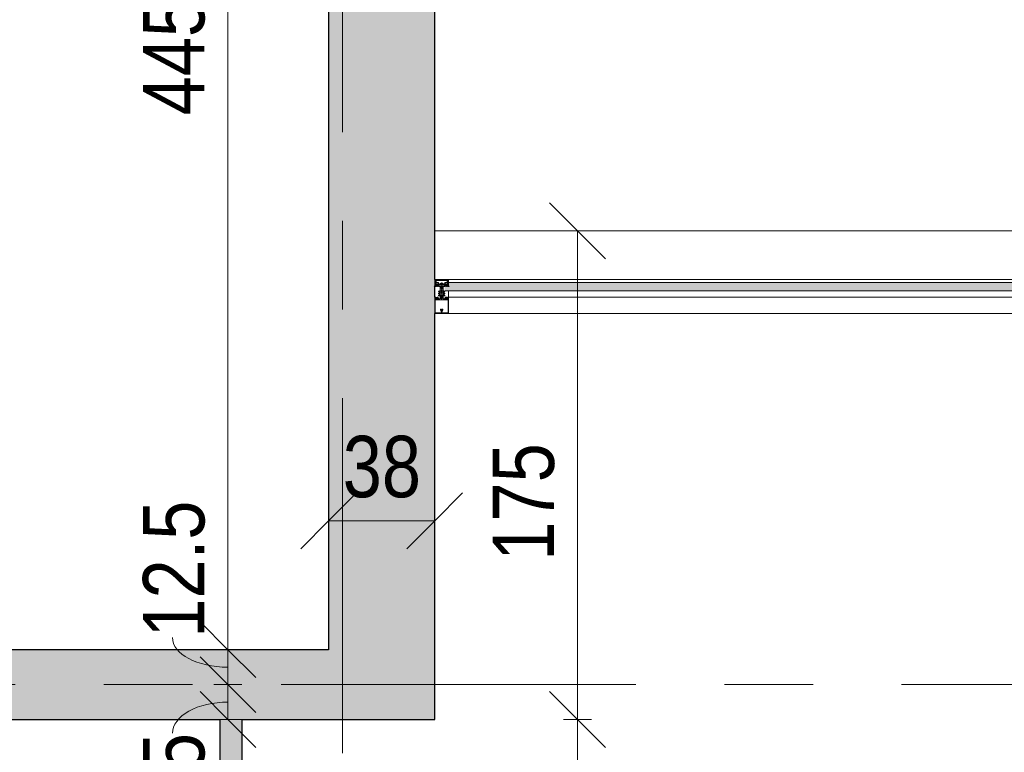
# Model space of a CAD drawing. Header units: centimetres. Extents: x -1737 to 22393, y -8842 to 3760.
# Tile 37 of 44: x 459 to 811, y 3029 to 3291. Entities that reach past the tile are written whole.
import ezdxf

# ---------------------------------------------------------------- set-up
doc = ezdxf.new("R2010")
doc.units = ezdxf.units.CM
doc.linetypes.add('Oś', pattern=[222.25, 127, -31.75, 31.75, -31.75])
for name, color, linetype, lineweight in [('A-ANNO-DIMS', 211, 'Continuous', 13), ('A-ANNO-DIMS-100', 211, 'Continuous', 13), ('A-DETL-GENF', 92, 'Continuous', 9), ('A-FLOR', 192, 'Continuous', 13), ('A-GLAZ-CURT', 52, 'Continuous', 9), ('A-GLAZ-CWMG', 51, 'Continuous', 9), ('A-WALL', 113, 'Continuous', 13), ('S-GRID', 1, 'Continuous', 13)]:
    doc.layers.add(name, color=color, linetype=linetype, lineweight=lineweight)
doc.styles.add('Arial Narrow_1', font='ARIALN.TTF', dxfattribs={"height": 22})
doc.dimstyles.new('Diagonal_1_100__0_1_', dxfattribs={"dimscale": 30.48, "dimtxt": 22.515481, "dimasz": 0.656168, "dimexe": 0.164042, "dimexo": 0.0625, "dimgap": 0.065617, "dimtad": 1, "dimdec": 1, "dimrnd": 0.1, "dimdsep": 46, "dimtxsty": 'Arial Narrow_1', "dimblk1": 'OBLIQUE', "dimblk2": 'OBLIQUE', "dimsah": 1, "dimcen": 0.09, "dimazin": 0, "dimtfac": 1, "dimtdec": 4, "dimtix": 1, "dimtmove": 0, "dimatfit": 3, "dimfxl": 0.164042, "dimfxlon": 1, "dimtvp": 1, "dimtolj": 1, "dimtzin": 0, "dimarcsym": 2})
doc.dimstyles.new('Diagonal_1_100__0_1__1', dxfattribs={"dimscale": 30.48, "dimtxt": 22.515481, "dimasz": 0.656168, "dimexe": 0.164042, "dimexo": 0.0625, "dimgap": 0.065617, "dimtad": 1, "dimdec": 1, "dimrnd": 0.1, "dimdsep": 46, "dimtxsty": 'Arial Narrow_1', "dimblk1": 'OBLIQUE', "dimblk2": 'OBLIQUE', "dimsah": 1, "dimcen": 0.09, "dimazin": 0, "dimtfac": 1, "dimtdec": 4, "dimtix": 1, "dimtmove": 1, "dimatfit": 3, "dimfxl": 0.164042, "dimfxlon": 1, "dimtvp": 1, "dimtolj": 1, "dimtzin": 0, "dimarcsym": 2})
doc.dimstyles.new('Diagonal_1_100__0_1__2', dxfattribs={"dimscale": 30.48, "dimtxt": 22.515481, "dimasz": 0.656168, "dimexe": 0.164042, "dimexo": 0.0625, "dimgap": 0.065617, "dimtad": 1, "dimdec": 1, "dimrnd": 0.1, "dimdsep": 46, "dimtxsty": 'Arial Narrow_1', "dimblk1": 'OBLIQUE', "dimblk2": 'OBLIQUE', "dimsah": 1, "dimcen": 0.09, "dimazin": 0, "dimtfac": 1, "dimtdec": 4, "dimtix": 1, "dimtmove": 2, "dimatfit": 3, "dimfxl": 0.164042, "dimfxlon": 1, "dimtvp": 1, "dimtolj": 1, "dimtzin": 0, "dimarcsym": 2})

# ---------------------------------------------------------------- blocks, each defined once
blk = doc.blocks.new('System Panel - Glazed-2597776-3_piętro I __3_90 m_ - stan istniejący')
at = {"layer": 'A-GLAZ-CURT'}
blk.add_hatch(color=253, dxfattribs=at).paths.add_polyline_path([(276.4, -1.5), (276.4, 0), (275, 0), (275, 1.5), (-275, 1.5), (-275, 0), (-276.4, 0), (-276.4, -1.5), (275, -1.5)], flags=0)
for p, q in [((275, 1.5), (-275, 1.5)), ((-276.4, -1.5), (276.4, -1.5))]:
    blk.add_line(p, q, dxfattribs=at)
blk = doc.blocks.new('Rectangular Mullion - Schueco_FWS-50-SI_Tran_CovCap-20mm_Tran-55mm-2597775-3_piętro I __3_90 m_ - stan istniejący')
at = {"layer": 'A-GLAZ-CWMG'}
for p, q in [((1162.38, 3198.33), (612.38, 3198.33)), ((612.38, 3192.03), (612.38, 3194.33)), ((1162.38, 3192.03), (612.38, 3192.03)), ((612.38, 3186.23), (1162.38, 3186.23))]:
    blk.add_line(p, q, dxfattribs=at)
blk = doc.blocks.new('Rectangular Mullion - SI_CovCap-20mm_Tran-55mm-2281819-3_piętro I __3_90 m_ - stan istniejący')
at = {"layer": 'A-DETL-GENF'}
for p, q in [((-2.5, 9.45), (-2.5, 7.8)), ((-2.5, 9.39), (-2.5, 4.79)), ((2.37, 9.6), (-2.35, 9.6)), ((-2.29, 9.39), (-2.29, 4.79)), ((-0.12, 8.61), (-0.12, 8.55)), ((-0.12, 8.25), (-0.12, 8.13)), ((-0.1, 8.88), (-0.1, 9.34)), ((0.1, 9.34), (0.1, 8.88)), ((0.12, 8.55), (0.12, 8.61)), ((0.12, 8.13), (0.12, 8.25)), ((2.29, 9.39), (2.29, 4.79)), ((2.5, 7.8), (2.5, 9.45)), ((2.5, 9.39), (2.5, 4.79)), ((-2.35, 3.92), (-2.48, 3.92)), ((-2.37, 3.8), (-2.47, 3.8)), ((-2.09, 4.03), (-2.31, 3.93)), ((-2.26, 4.33), (-2.14, 4.43)), ((-2.22, 4.26), (-2.26, 4.28)), ((-1.9, 3.92), (-2.05, 3.86)), ((-2.04, 4.28), (-1.72, 4.28)), ((-2.02, 4.42), (-2.01, 4.41)), ((-1.98, 4.39), (-1.78, 4.39)), ((-1.72, 4.08), (-1.94, 4.08)), ((-1.8, 3.81), (-1.84, 3.9)), ((-1.74, 4.41), (-1.74, 4.42)), ((-1.7, 3.9), (-1.74, 3.81)), ((-1.67, 4.24), (-1.67, 4.13)), ((-1.62, 4.43), (-1.5, 4.33)), ((-1.58, 3.81), (-1.62, 3.9)), ((-1.5, 4.28), (-1.54, 4.26)), ((-1.48, 3.9), (-1.52, 3.82)), ((-1.35, 3.81), (-1.4, 3.9)), ((-0.5, 4.28), (-0.5, 3.15)), ((-0.21, 3.93), (-0.19, 3.94)), ((-0.19, 3.89), (-0.21, 3.91)), ((-0.18, 3.96), (-0.18, 4.1)), ((-0.08, 4.27), (-0.05, 4.28)), ((0, -1.48), (0, 4.68)), ((0.07, 4.27), (0.05, 4.28)), ((0.17, 3.96), (0.17, 4.1)), ((0.21, 3.93), (0.18, 3.94)), ((0.18, 3.89), (0.21, 3.91)), ((0.5, 3.15), (0.5, 4.28)), ((1.35, 3.81), (1.4, 3.9)), ((1.48, 3.9), (1.52, 3.82)), ((1.62, 4.43), (1.5, 4.33)), ((1.5, 4.28), (1.54, 4.26)), ((1.58, 3.81), (1.62, 3.9)), ((1.67, 4.24), (1.67, 4.13)), ((1.7, 3.9), (1.74, 3.81)), ((2.04, 4.28), (1.72, 4.28)), ((1.72, 4.08), (1.94, 4.08)), ((1.74, 4.41), (1.74, 4.42)), ((1.98, 4.39), (1.78, 4.39)), ((1.8, 3.81), (1.84, 3.9)), ((1.9, 3.92), (2.05, 3.86)), ((2.02, 4.42), (2.01, 4.41)), ((2.09, 4.03), (2.31, 3.93)), ((2.26, 4.33), (2.14, 4.43)), ((2.22, 4.26), (2.26, 4.28)), ((2.35, 3.92), (2.48, 3.92)), ((2.37, 3.8), (2.47, 3.8)), ((-0.78, 2.94), (-1.04, 3.09)), ((-0.78, 2.21), (-1.04, 2.36)), ((-0.76, 1.47), (-1.04, 1.63)), ((-0.91, 3.3), (-0.53, 3.08)), ((-0.91, 2.57), (-0.83, 2.52)), ((-0.91, 1.85), (-0.83, 1.8)), ((-0.75, 2.57), (-0.75, 2.89)), ((-0.75, 1.84), (-0.75, 2.16)), ((-0.55, 1.47), (-0.74, 1.47)), ((-0.5, 3.04), (-0.5, 1.52)), ((-0.45, 3.1), (-0.35, 3.1)), ((-0.3, 0.5), (-0.3, 0.28)), ((0.3, 0.5), (0.3, 0.28)), ((0.37, 3.1), (0.45, 3.1)), ((0.5, 3.04), (0.5, 1.52)), ((0.91, 3.3), (0.52, 3.08)), ((0.55, 1.47), (0.74, 1.47)), ((0.75, 2.57), (0.75, 2.89)), ((0.75, 1.84), (0.75, 2.16)), ((0.76, 1.47), (1.04, 1.63)), ((0.77, 2.94), (1.04, 3.09)), ((0.77, 2.21), (1.04, 2.36)), ((0.91, 2.57), (0.82, 2.52)), ((0.91, 1.85), (0.82, 1.8)), ((-2.6, 0), (-2.69, 0)), ((2.35, -2.5), (-2.35, -2.5)), ((-2.34, -1.03), (-2.15, -1.46)), ((-2.32, -1.59), (-2.04, -1.59)), ((-2.18, -0.02), (-2.26, -0.17)), ((2.13, -2.19), (-2.14, -2.19)), ((-2.06, -1.25), (-2.13, -1.09)), ((-2.13, -2.34), (2.12, -2.34)), ((-2.07, -0.1), (-2.12, -0.02)), ((-2.1, -1.49), (-1.14, -1.49)), ((-1.88, -0.42), (-2.01, -0.42)), ((-2.01, -0.48), (-1.95, -0.48)), ((-1.96, -0.02), (-2, -0.1)), ((-1.98, -0.31), (-1.95, -0.36)), ((-1.98, -0.75), (-1.9, -0.85)), ((-1.34, -1.31), (-1.96, -1.31)), ((-1.85, -0.1), (-1.9, -0.02)), ((-1.84, -0.69), (-1.84, -0.57)), ((-1.83, -0.38), (-1.83, -0.36)), ((-1.74, -0.02), (-1.79, -0.1)), ((-1.79, -0.34), (-1.77, -0.35)), ((-1.79, -0.52), (-1.76, -0.52)), ((-1.67, -0.74), (-1.79, -0.74)), ((-1.74, -0.54), (-1.64, -0.7)), ((-1.72, -0.33), (-1.72, -0.32)), ((-1.72, -0.8), (-1.48, -0.8)), ((-1.63, -0.1), (-1.68, -0.02)), ((-1.67, -0.31), (-1.65, -0.32)), ((-1.6, -0.32), (-1.6, -0.3)), ((-1.52, -0.02), (-1.57, -0.1)), ((-1.56, -0.7), (-1.46, -0.54)), ((-1.55, -0.31), (-1.54, -0.32)), ((-1.41, -0.74), (-1.53, -0.74)), ((-1.49, -0.33), (-1.48, -0.32)), ((-1.41, -0.1), (-1.46, -0.02)), ((-1.44, -0.52), (-1.41, -0.52)), ((-1.43, -0.34), (-1.42, -0.36)), ((-1.38, -0.37), (-1.37, -0.37)), ((-1.36, -0.57), (-1.36, -0.69)), ((-1.3, -0.02), (-1.35, -0.1)), ((-1.3, -0.85), (-1.22, -0.75)), ((-1.25, -0.48), (-1.18, -0.48)), ((-1.2, -0.1), (-1.24, -0.02)), ((-1.07, -0.02), (-1.12, -0.1)), ((-1.09, -1.45), (-0.98, -0.84)), ((-0.95, -0.82), (-0.03, -0.82)), ((0.41, -1.04), (-0.41, -1.04)), ((-0.22, -1.18), (0.23, -1.18)), ((0.02, -0.82), (0.95, -0.82)), ((0.98, -0.84), (1.09, -1.45)), ((1.07, -0.02), (1.12, -0.1)), ((1.14, -1.49), (2.1, -1.49)), ((1.25, -0.48), (1.18, -0.48)), ((1.2, -0.1), (1.24, -0.02)), ((1.3, -0.85), (1.22, -0.75)), ((1.3, -0.02), (1.35, -0.1)), ((1.96, -1.31), (1.34, -1.31)), ((1.36, -0.57), (1.36, -0.69)), ((1.38, -0.37), (1.37, -0.37)), ((1.41, -0.1), (1.46, -0.02)), ((1.44, -0.52), (1.41, -0.52)), ((1.41, -0.74), (1.53, -0.74)), ((1.43, -0.34), (1.42, -0.36)), ((1.56, -0.7), (1.46, -0.54)), ((1.49, -0.33), (1.48, -0.32)), ((1.72, -0.8), (1.48, -0.8)), ((1.52, -0.02), (1.57, -0.1)), ((1.55, -0.31), (1.54, -0.32)), ((1.6, -0.32), (1.6, -0.3)), ((1.63, -0.1), (1.68, -0.02)), ((1.74, -0.54), (1.64, -0.7)), ((1.67, -0.31), (1.65, -0.32)), ((1.67, -0.74), (1.79, -0.74)), ((1.72, -0.33), (1.72, -0.32)), ((1.74, -0.02), (1.79, -0.1)), ((1.79, -0.52), (1.76, -0.52)), ((1.79, -0.34), (1.77, -0.35)), ((1.83, -0.38), (1.83, -0.36)), ((1.84, -0.69), (1.84, -0.57)), ((1.85, -0.1), (1.9, -0.02)), ((1.88, -0.42), (2.01, -0.42)), ((1.98, -0.75), (1.9, -0.85)), ((1.98, -0.31), (1.95, -0.36)), ((2.01, -0.48), (1.95, -0.48)), ((1.96, -0.02), (2, -0.1)), ((2.04, -1.59), (2.32, -1.59)), ((2.13, -1.09), (2.06, -1.25)), ((2.07, -0.1), (2.12, -0.02)), ((2.15, -1.46), (2.34, -1.03)), ((2.18, -0.02), (2.26, -0.17)), ((2.6, 0), (2.69, 0))]:
    blk.add_line(p, q, dxfattribs=at)
at = {"layer": 'A-DETL-GENF', "flags": 128}
for points in [[(-0.15, 9.39), (-2.29, 9.39), (-2.29, 7.8)], [(2.29, 7.8), (2.29, 9.39), (0.15, 9.39)], [(-2.5, 4.9), (-2.5, 4.1), (-2.31, 4.1), (-2.23, 4.18), (-2.23, 4.24), (-2.35, 4.24), (-2.35, 4.47), (-1.91, 4.47)], [(-2.5, 3.94), (-2.5, 4.08), (-2.3, 4.08), (-2.25, 4.07)], [(-2.29, 4.9), (-2.29, 4.7), (2.29, 4.7), (2.29, 4.9)], [(-1.86, 4.47), (-1.41, 4.47), (-1.41, 4.24), (-1.53, 4.24), (-1.53, 4.18), (-1.45, 4.1), (-1.09, 4.1), (-1.09, 4.22), (-1.21, 4.22), (-1.21, 4.43), (-0.65, 4.43)], [(-1.51, 4.07), (-1.46, 4.08), (-1.26, 4.08), (-1.26, 3.89), (-1.3, 3.81)], [(-0.2, 0.11), (-0.2, 0), (-0.5, 0), (-0.5, 3.07), (-0.18, 3.07), (-0.18, 3.88)], [(-0.26, 0.58), (0, 0.8), (0, 1.1), (-0.2, 1.1), (-0.2, 1.3), (-0.1, 1.3), (-0.1, 1.46), (-0.2, 1.46), (-0.2, 1.66), (0, 1.66), (0, 1.83), (-0.2, 1.83), (-0.2, 2.03), (-0.1, 2.03), (-0.1, 2.2), (-0.2, 2.2), (-0.2, 2.4), (0, 2.4), (0, 4.3), (0, 2.4), (0.2, 2.4), (0.2, 2.2), (0.1, 2.2), (0.1, 2.03), (0.2, 2.03), (0.2, 1.83), (0, 1.83), (0, 1.66), (0.2, 1.66), (0.2, 1.46), (0.1, 1.46), (0.1, 1.3), (0.2, 1.3), (0.2, 1.1), (0, 1.1), (0, 0.8), (0.26, 0.58)], [(-0.25, 3.2), (-0.25, 3.29), (-0.2, 3.32), (-0.2, 3.44), (-0.25, 3.47), (-0.2, 3.5), (-0.2, 3.62), (-0.25, 3.65), (-0.2, 3.68), (-0.2, 3.8), (-0.25, 3.83), (-0.2, 3.86), (-0.2, 3.98), (-0.25, 4.01), (-0.2, 4.04), (-0.2, 4.16), (-0.25, 4.19), (-0.2, 4.22), (-0.2, 4.25), (-0.09, 4.45)], [(0.09, 4.45), (0.2, 4.25), (0.2, 4.13), (0.25, 4.1), (0.2, 4.07), (0.2, 3.95), (0.25, 3.92), (0.2, 3.89), (0.2, 3.77), (0.25, 3.74), (0.2, 3.71), (0.2, 3.59), (0.25, 3.56), (0.2, 3.53), (0.2, 3.41), (0.25, 3.38), (0.2, 3.35), (0.2, 3.23), (0.25, 3.2)], [(0.2, 0.11), (0.2, 0), (0.5, 0), (0.5, 3.07), (0.17, 3.07), (0.17, 3.88)], [(0.65, 4.43), (1.21, 4.43), (1.21, 4.22), (1.09, 4.22), (1.09, 4.1), (1.45, 4.1), (1.53, 4.18), (1.53, 4.24), (1.41, 4.24), (1.41, 4.47), (1.85, 4.47)], [(1.51, 4.07), (1.46, 4.08), (1.26, 4.08), (1.26, 3.89), (1.3, 3.81)], [(1.9, 4.47), (2.35, 4.47), (2.35, 4.24), (2.23, 4.24), (2.23, 4.18), (2.31, 4.1), (2.5, 4.1), (2.5, 4.9)], [(2.5, 3.94), (2.5, 4.08), (2.3, 4.08), (2.25, 4.07)], [(-2.5, -2.35), (-2.5, -0.5), (-2.39, -0.5), (-2.27, -0.86)], [(-2.48, -0.21), (-2.48, -0.48), (-2.07, -0.48)], [(-2.34, -1), (-2.34, -1.11), (-2.37, -1.22), (-2.37, -1.54)], [(-1.99, -1.64), (-1.99, -1.99), (-2.12, -1.99), (-2.12, -1.72), (-2.37, -1.72), (-2.37, -2.35), (2.37, -2.35), (2.37, -1.72), (2.12, -1.72), (2.12, -1.99), (1.99, -1.99), (1.99, -1.64)], [(-2.06, -0.93), (-2.14, -0.64), (-1.95, -0.64), (-1.95, -0.58), (-2.03, -0.5), (-2.35, -0.5), (-2.25, -0.87)], [(-2.18, -2.14), (-2.18, -1.78), (-2.32, -1.78), (-2.32, -2.14)], [(-1.92, -0.67), (-1.92, -0.68), (-1.97, -0.71)], [(-1.2, -0.42), (-1.32, -0.42), (-1.32, -0.39), (-1.19, -0.41)], [(-1.23, -0.71), (-1.28, -0.68), (-1.28, -0.67)], [(1.24, -1.23), (1.14, -0.64), (1.25, -0.64), (1.25, -0.58), (1.17, -0.5), (-1.17, -0.5), (-1.25, -0.58), (-1.25, -0.64), (-1.14, -0.64), (-1.24, -1.23)], [(-1.12, -0.48), (-0.98, -0.48), (-0.98, -0.09), (-1.02, -0.02)], [(0.52, -0.97), (0.54, -0.82), (-0.54, -0.82), (-0.52, -0.97)], [(1.12, -0.48), (0.98, -0.48), (0.98, -0.09), (1.02, -0.02)], [(1.2, -0.42), (1.32, -0.42), (1.32, -0.39), (1.19, -0.41)], [(1.23, -0.71), (1.28, -0.68), (1.28, -0.67)], [(1.92, -0.67), (1.92, -0.68), (1.97, -0.71)], [(2.25, -0.87), (2.35, -0.5), (2.03, -0.5), (1.95, -0.58), (1.95, -0.64), (2.14, -0.64), (2.06, -0.93)], [(2.48, -0.21), (2.48, -0.48), (2.07, -0.48)], [(2.33, -2.14), (2.33, -1.78), (2.19, -1.78), (2.19, -2.14)], [(2.27, -0.86), (2.39, -0.5), (2.5, -0.5), (2.5, -2.35)], [(2.37, -1.54), (2.37, -1.22), (2.34, -1.11), (2.34, -1)]]:
    blk.add_lwpolyline(points, dxfattribs=at)
for points in [[(0.97, 0), (-0.97, 0), (-0.97, -0.04), (0.97, -0.04)], [(0.97, -0.04), (-0.97, -0.04), (-0.97, -0.49), (0.97, -0.49)]]:
    blk.add_lwpolyline(points, close=True, dxfattribs=at)
at = {"layer": 'A-DETL-GENF'}
for centre, radius, start, end in [((-2.35, 9.45), 0.15, 90.0003, 179.9997), ((0, 8.4), 0.45, 107.4982, 231.0552), ((-0.22, 8.13), 0.1, 231.0552, 0), ((0, 8.4), 0.21, 143.7768, 216.2232), ((-0.15, 8.55), 0.03, 229.6807, 0), ((-0.15, 8.25), 0.03, 0, 130.3193), ((-0.15, 9.34), 0.05, 0.0077, 89.9923), ((-0.15, 8.88), 0.05, 287.4982, 0), ((0, 8.4), 0.24, 60, 120), ((0.15, 9.34), 0.05, 89.9791, 180.0209), ((0.15, 8.88), 0.05, 180, 252.583), ((0.15, 8.55), 0.03, 180, 310.3193), ((0.15, 8.25), 0.03, 49.6807, 180), ((0.22, 8.13), 0.1, 180, 308.9448), ((0, 8.4), 0.45, 308.9448, 72.583), ((0, 8.4), 0.21, 323.7768, 36.2232), ((2.35, 9.45), 0.15, 0.1055, 83.878), ((-2.48, 3.94), 0.02, 180.0007, 269.9993), ((-2.43, 3.83), 0.059, 88.5974, 194.6036), ((-2.47, 3.82), 0.02, 194.6036, 270), ((-2.43, 4.82), 0.933, 269.587, 293.0035), ((-2.4, 4.8), 0.997, 271.4989, 290.69), ((-2.35, 4.02), 0.1, 270.0001, 294), ((-2.24, 4.3), 0.03, 128.5798, 239.9915), ((-2.24, 4.1), 0.03, 255.4027, 14.3746), ((-2.23, 4.24), 0.02, 346.6587, 60.0171), ((-1.94, 4.17), 0.277, 166.6587, 194.3746), ((-2.08, 4.37), 0.08, 38.8475, 129.685), ((-2.04, 4.23), 0.0496, 92.7559, 159.6878), ((-1.94, 4.23), 0.148, 172.4164, 270.2404), ((-2.07, 3.99), 0.0337, 293.0035, 114), ((-1.98, 4.44), 0.05, 218.8475, 270), ((-1.88, 4.46), 0.0255, 12.35, 167.65), ((-1.89, 3.87), 0.05, 30.069, 110.536), ((-1.77, 3.83), 0.03, 210.0871, 329.9129), ((-1.78, 4.44), 0.05, 270, 321.1528), ((-1.67, 4.37), 0.08, 50.315, 141.1528), ((-1.72, 4.23), 0.0499, 9.2263, 86.9893), ((-1.72, 4.13), 0.0502, 273.3323, 359.7322), ((-1.66, 3.88), 0.0402, 27.7922, 152.3701), ((-1.55, 3.83), 0.0299, 210.122, 335.064), ((-1.53, 4.24), 0.02, 119.9847, 193.341), ((-1.82, 4.17), 0.277, 345.6254, 13.341), ((-1.52, 4.1), 0.03, 165.6254, 284.5942), ((-1.52, 4.3), 0.03, 300.0085, 51.4202), ((-1.44, 3.88), 0.0414, 28.176, 151.824), ((-1.33, 3.83), 0.0301, 210.1258, 329.8742), ((-0.65, 4.28), 0.15, 359.9706, 90.0294), ((-0.21, 3.92), 0.01, 120.0303, 239.9802), ((-0.2, 3.96), 0.02, 300.0303, 360), ((-0.2, 3.88), 0.02, 360, 59.9802), ((0.02, 4.1), 0.2, 120, 180), ((0, 4.4), 0.1, 28.7984, 151.2016), ((0, 4.2), 0.1, 90, 120), ((0, 4.2), 0.1, 60, 90), ((-0.03, 4.1), 0.2, 360, 60), ((0.19, 3.96), 0.02, 180, 239.9697), ((0.19, 3.88), 0.02, 120.0198, 180), ((0.2, 3.92), 0.01, 300.0198, 59.9697), ((0.65, 4.28), 0.15, 89.9706, 180.0294), ((1.33, 3.83), 0.0301, 210.1258, 329.8742), ((1.44, 3.88), 0.0414, 28.176, 151.824), ((1.52, 4.3), 0.03, 128.5798, 239.9915), ((1.52, 4.1), 0.03, 255.4058, 14.3746), ((1.55, 3.83), 0.0299, 204.936, 329.878), ((1.53, 4.24), 0.02, 346.659, 60.0153), ((1.82, 4.17), 0.277, 166.659, 194.3746), ((1.67, 4.37), 0.08, 38.8472, 129.685), ((1.66, 3.88), 0.0402, 27.6299, 152.2078), ((1.72, 4.23), 0.0499, 93.0107, 170.7737), ((1.72, 4.13), 0.0502, 180.2678, 266.6677), ((1.78, 4.44), 0.05, 218.8472, 270), ((1.77, 3.83), 0.03, 210.0871, 329.9129), ((1.89, 3.87), 0.05, 69.464, 149.931), ((1.88, 4.46), 0.0255, 12.35, 167.65), ((1.94, 4.23), 0.148, 269.7596, 7.5836), ((1.98, 4.44), 0.05, 270, 321.1525), ((2.08, 4.37), 0.08, 50.315, 141.1525), ((2.04, 4.23), 0.0496, 20.3122, 87.2441), ((2.07, 3.99), 0.0337, 66, 246.9965), ((2.4, 4.8), 0.997, 249.31, 268.5011), ((2.43, 4.82), 0.933, 246.9965, 270.413), ((2.23, 4.24), 0.02, 119.9829, 193.3413), ((1.94, 4.17), 0.277, 345.6254, 13.3413), ((2.24, 4.1), 0.03, 165.6254, 284.5973), ((2.24, 4.3), 0.03, 300.0085, 51.4202), ((2.35, 4.02), 0.1, 246, 269.9999), ((2.43, 3.83), 0.059, 345.3964, 91.4026), ((2.47, 3.82), 0.02, 270, 345.3964), ((2.48, 3.94), 0.02, 270.0007, 359.9993), ((-0.98, 3.2), 0.125, 60, 240), ((-0.98, 2.47), 0.125, 60, 240), ((-0.98, 1.74), 0.125, 60, 240), ((-0.8, 2.57), 0.05, 240, 360), ((-0.8, 1.84), 0.05, 240, 360), ((-0.8, 2.89), 0.05, 360, 60), ((-0.8, 2.16), 0.05, 360, 60), ((-0.74, 1.52), 0.05, 240, 270), ((-0.55, 1.52), 0.05, 270, 360), ((-0.55, 3.04), 0.05, 360, 60), ((-0.45, 3.15), 0.05, 179.9899, 270.0101), ((-0.35, 3.2), 0.0999, 269.9704, 0.0296), ((-0.2, 0.5), 0.1, 130, 180), ((-0.2, 0.28), 0.1, 180, 240), ((-0.3, 0.11), 0.1, 360, 60), ((0.3, 0.11), 0.1, 120, 180), ((0.37, 3.23), 0.126, 191.5693, 265.5931), ((0.2, 0.28), 0.1, 300, 360), ((0.2, 0.5), 0.1, 0, 50), ((0.45, 3.15), 0.05, 270.9313, 359.9852), ((0.55, 3.04), 0.05, 120, 180), ((0.55, 1.52), 0.05, 180, 270), ((0.74, 1.52), 0.05, 270, 300), ((0.8, 2.89), 0.05, 120, 180), ((0.8, 2.57), 0.05, 180, 300), ((0.8, 2.16), 0.05, 120, 180), ((0.8, 1.84), 0.05, 180, 300), ((0.97, 3.2), 0.125, 300, 120), ((0.97, 2.47), 0.125, 300, 120), ((0.97, 1.74), 0.125, 300, 120), ((-2.69, -0.03), 0.03, 89.9022, 261.6433), ((-2.73, -0.34), 0.286, 27.5921, 81.6433), ((-2.6, -0.2), 0.2, 80.4545, 89.9022), ((-2.61, -0.29), 0.291, 25.3637, 80.4545), ((-2.35, -2.35), 0.15, 179.9938, 270.0062), ((-2.32, -1.54), 0.0512, 180.5709, 268.6482), ((-2.31, -0.14), 0.05, 205.3637, 330.1649), ((-2.29, -1.01), 0.06, 98.4417, 205), ((-2.27, -1), 0.07, 120.0064, 180), ((-2.13, -2.14), 0.2, 179.9718, 270.0352), ((-2.34, -0.88), 0.07, 300.0064, 18), ((-2.31, -0.89), 0.06, 278.4417, 15), ((-2.15, -0.03), 0.03, 30.7154, 150.1649), ((-2.14, -2.14), 0.0499, 179.8796, 270.0225), ((-2.1, -1.44), 0.05, 205, 270), ((-2.08, -1.06), 0.06, 108.8192, 205), ((-2.12, -0.95), 0.06, 288.8192, 15), ((-2.04, -0.08), 0.0417, 215.132, 324.868), ((-2.01, -0.35), 0.065, 90, 270), ((-2.04, -0.48), 0.03, 0, 180), ((-1.96, -1.21), 0.1, 205, 270), ((-2.04, -1.64), 0.05, 0, 90.0001), ((-2.01, -0.33), 0.04, 29.9937, 90), ((-1.95, -0.73), 0.03, 120.0049, 219.9897), ((-1.93, -0.03), 0.03, 30.5887, 149.5346), ((-1.86, -0.31), 0.1, 210.0023, 269.1728), ((-1.95, -0.51), 0.03, 0.0185, 89.0948), ((-1.62, -0.59), 0.314, 165.4979, 194.5021), ((-1.84, -0.8), 0.08, 219.9967, 337.3844), ((-1.88, -0.37), 0.05, 270, 305.0779), ((-1.86, -0.37), 0.0339, 269.1783, 356.9975), ((-1.82, -0.08), 0.0415, 215.012, 324.988), ((-1.6, -0.77), 0.44, 54.1588, 125.0779), ((-1.79, -0.57), 0.05, 89.9897, 180.0103), ((-1.79, -0.69), 0.05, 179.9899, 270.0101), ((-1.8, -0.36), 0.0272, 60.011, 176.9853), ((-1.75, -0.32), 0.0316, 240.007, 341.9967), ((-1.76, -0.55), 0.03, 29.9936, 90.0121), ((-1.72, -0.85), 0.05, 90.0003, 157.3776), ((-1.71, -0.03), 0.03, 30.1448, 149.5346), ((-1.69, -0.33), 0.03, 45.0005, 162.0009), ((-1.67, -0.71), 0.03, 269.9936, 30.0024), ((-1.63, -0.3), 0.0316, 224.991, 327.0104), ((-1.6, -0.08), 0.043, 217.8436, 323.8234), ((-1.57, -0.32), 0.03, 30.0003, 146.9985), ((-1.53, -0.71), 0.03, 150.0027, 270.0013), ((-1.51, -0.31), 0.0316, 210.0026, 311.9974), ((-1.49, -0.03), 0.03, 30.3449, 149.5346), ((-1.46, -0.34), 0.03, 14.9955, 132.0028), ((-1.48, -0.85), 0.05, 22.6209, 90.0012), ((-1.44, -0.55), 0.03, 89.9893, 150.005), ((-1.36, -0.8), 0.08, 202.6228, 319.9969), ((-1.39, -0.35), 0.03, 195.0015, 296.9968), ((-1.38, -0.08), 0.0419, 215.4665, 324.6999), ((-1.41, -0.57), 0.05, 0.009, 89.991), ((-1.41, -0.69), 0.05, 270.0092, 359.9908), ((-1.35, -0.39), 0.03, 0.0112, 116.991), ((-1.32, -0.39), 0.03, 234.1588, 270), ((-1.34, -1.21), 0.1, 270, 350), ((-1.27, -0.03), 0.03, 30.3446, 149.7685), ((-1.25, -0.51), 0.03, 90, 193.1975), ((-1.58, -0.59), 0.314, 345.517, 13.1975), ((-1.24, -0.73), 0.03, 319.9887, 60.0017), ((-1.16, -0.08), 0.0416, 206.9541, 331.568), ((-1.2, -0.45), 0.033, 305.0901, 90), ((-1.19, -0.46), 0.05, 7.1737, 90.0088), ((-1.12, -0.45), 0.03, 187.1885, 269.997), ((-1.14, -1.44), 0.05, 270, 350), ((-1.05, -0.03), 0.03, 29.7965, 150.132), ((-0.95, -0.85), 0.03, 90, 170), ((-0.31, -0.92), 0.22, 193.9707, 242.728), ((0, -0.29), 0.921, 243.7078, 255.8284), ((0, -0.82), 0.0256, 12.6804, 167.3196), ((0, -0.29), 0.92, 284.1683, 296.293), ((0.31, -0.92), 0.22, 297.2746, 346.0268), ((0.95, -0.85), 0.03, 10, 90), ((1.05, -0.03), 0.03, 29.868, 150.2035), ((1.14, -1.44), 0.05, 190, 270), ((1.16, -0.08), 0.0416, 208.432, 333.0459), ((1.12, -0.45), 0.03, 270.003, 352.8115), ((1.19, -0.46), 0.05, 89.9912, 172.8263), ((1.2, -0.45), 0.033, 90, 234.9099), ((1.24, -0.73), 0.03, 119.9983, 220.0113), ((1.27, -0.03), 0.03, 30.2315, 149.6554), ((1.34, -1.21), 0.1, 190, 270), ((1.25, -0.51), 0.03, 346.8025, 90), ((1.58, -0.59), 0.314, 166.8025, 194.483), ((1.36, -0.8), 0.08, 220.0031, 337.3772), ((1.35, -0.39), 0.03, 63.009, 179.9888), ((1.32, -0.39), 0.03, 270, 305.8412), ((1.6, -0.77), 0.44, 54.9221, 125.8412), ((1.38, -0.08), 0.0419, 215.3001, 324.5335), ((1.41, -0.57), 0.05, 90.009, 179.991), ((1.41, -0.69), 0.05, 180.0092, 269.9908), ((1.39, -0.35), 0.03, 243.0032, 344.9985), ((1.46, -0.34), 0.03, 47.9972, 165.0045), ((1.44, -0.55), 0.03, 29.995, 90.0107), ((1.48, -0.85), 0.05, 89.9988, 157.3791), ((1.49, -0.03), 0.03, 30.4654, 149.6551), ((1.51, -0.31), 0.0316, 228.0026, 329.9974), ((1.53, -0.71), 0.03, 269.9987, 29.9973), ((1.57, -0.32), 0.03, 33.0015, 149.9997), ((1.6, -0.08), 0.043, 216.1766, 322.1564), ((1.63, -0.3), 0.0316, 212.9896, 315.009), ((1.67, -0.71), 0.03, 149.9976, 270.0064), ((1.69, -0.33), 0.03, 17.9991, 134.9995), ((1.71, -0.03), 0.03, 30.4654, 149.8552), ((1.75, -0.32), 0.0316, 198.0033, 299.993), ((1.72, -0.85), 0.05, 22.6224, 89.9997), ((1.76, -0.55), 0.03, 89.9879, 150.0064), ((1.84, -0.8), 0.08, 202.6156, 320.0033), ((1.82, -0.08), 0.0415, 215.012, 324.988), ((1.8, -0.36), 0.0272, 3.0147, 119.989), ((1.79, -0.57), 0.05, 359.9897, 90.0103), ((1.79, -0.69), 0.05, 269.9899, 0.0101), ((1.86, -0.37), 0.0339, 183.0025, 270.8217), ((1.88, -0.37), 0.05, 234.9221, 270), ((1.86, -0.31), 0.1, 270.8272, 329.9977), ((1.93, -0.03), 0.03, 30.4654, 149.4113), ((1.95, -0.51), 0.03, 90.9052, 179.9815), ((1.62, -0.59), 0.314, 345.4979, 14.5021), ((1.96, -1.21), 0.1, 270, 335), ((1.95, -0.73), 0.03, 320.0103, 59.9951), ((2.01, -0.33), 0.04, 90, 150.0063), ((2.04, -1.64), 0.05, 89.9981, 180.0017), ((2.04, -0.08), 0.0417, 215.132, 324.868), ((2.01, -0.35), 0.065, 270, 90), ((2.04, -0.48), 0.03, 0, 180), ((2.12, -0.95), 0.06, 165, 251.1808), ((2.08, -1.06), 0.06, 335, 71.1808), ((2.1, -1.44), 0.05, 270, 335), ((2.15, -0.03), 0.03, 29.8351, 149.2846), ((2.12, -2.14), 0.2, 270.0295, 359.9723), ((2.13, -2.14), 0.0501, 270.0875, 359.9336), ((2.31, -0.89), 0.06, 165, 261.5583), ((2.31, -0.14), 0.05, 209.8351, 334.6363), ((2.34, -0.88), 0.07, 162, 239.9983), ((2.27, -1), 0.07, 0, 59.9983), ((2.29, -1.01), 0.06, 335, 81.5583), ((2.32, -1.54), 0.0498, 269.8262, 0.1735), ((2.61, -0.29), 0.291, 99.5455, 154.6363), ((2.35, -2.35), 0.15, 270.0494, 359.9506), ((2.73, -0.34), 0.286, 98.3567, 152.4079), ((2.6, -0.2), 0.2, 90.0978, 99.5455), ((2.69, -0.03), 0.03, 278.3567, 90.0978)]:
    blk.add_arc(centre, radius, start, end, dxfattribs=at)
blk = doc.blocks.new('DIMBLOCK71-3_piętro I __3_90 m_ - stan istniejący')
at = {"layer": 'A-ANNO-DIMS-100'}
for p, q in [((658.53, 3040.83), (648.53, 3050.83)), ((653.53, 3040.83), (663.53, 3040.83)), ((658.53, 3040.83), (653.53, 3040.83)), ((658.53, 2855.83), (658.53, 3040.83)), ((658.53, 3040.83), (668.53, 3030.83)), ((658.53, 2855.83), (648.53, 2865.83)), ((653.53, 2855.83), (663.53, 2855.83)), ((658.53, 2855.83), (653.53, 2855.83)), ((658.53, 2855.83), (668.53, 2845.83))]:
    blk.add_line(p, q, dxfattribs=at)
at = {"layer": 'A-ANNO-DIMS-100', "color": 0, "insert": (628.1, 2927.42), "char_height": 22, "width": 50.1774, "attachment_point": 1, "rotation": 90, "line_spacing_factor": 0.974696, "style": 'Arial Narrow_1'}
blk.add_mtext('185', dxfattribs=at)
blk = doc.blocks.new('_Oblique')
at = {"color": 0, "linetype": 'ByBlock', "lineweight": -2}
blk.add_line((-0.5, -0.5), (0.5, 0.5), dxfattribs=at)
blk = doc.blocks.new('DIMBLOCK72-3_piętro I __3_90 m_ - stan istniejący')
at = {"layer": 'A-ANNO-DIMS-100'}
for p, q in [((658.53, 3215.83), (648.53, 3225.83)), ((663.53, 3215.83), (653.53, 3215.83)), ((658.53, 3040.83), (658.53, 3215.83)), ((658.53, 3215.83), (668.53, 3205.83)), ((658.53, 3215.83), (663.53, 3215.83)), ((658.53, 3040.83), (648.53, 3050.83)), ((653.53, 3040.83), (663.53, 3040.83)), ((658.53, 3040.83), (653.53, 3040.83)), ((658.53, 3040.83), (668.53, 3030.83))]:
    blk.add_line(p, q, dxfattribs=at)
at = {"layer": 'A-ANNO-DIMS-100', "color": 0, "insert": (628.1, 3097.72), "char_height": 22, "width": 50.1774, "attachment_point": 1, "rotation": 90, "line_spacing_factor": 0.974696, "style": 'Arial Narrow_1'}
blk.add_mtext('175', dxfattribs=at)
blk = doc.blocks.new('DIMBLOCK100-3_piętro I __3_90 m_ - stan istniejący')
at = {"layer": 'A-ANNO-DIMS-100'}
for p, q in [((569.38, 3111.98), (579.38, 3121.98)), ((607.38, 3111.98), (617.38, 3121.98)), ((569.38, 3106.98), (569.38, 3116.98)), ((607.38, 3106.98), (607.38, 3116.98)), ((569.38, 3111.98), (559.38, 3101.98)), ((607.38, 3111.98), (569.38, 3111.98)), ((569.38, 3111.98), (569.38, 3106.98)), ((607.38, 3111.98), (597.38, 3101.98)), ((607.38, 3111.98), (607.38, 3106.98))]:
    blk.add_line(p, q, dxfattribs=at)
at = {"layer": 'A-ANNO-DIMS-100', "color": 0, "insert": (574.44, 3142.41), "char_height": 22, "width": 33.4516, "attachment_point": 1, "line_spacing_factor": 0.974696, "style": 'Arial Narrow_1'}
blk.add_mtext('38', dxfattribs=at)
blk = doc.blocks.new('DIMBLOCK118-3_piętro I __3_90 m_ - stan istniejący')
at = {"layer": 'A-ANNO-DIMS-100'}
for p, q in [((533.32, 3053.33), (523.32, 3063.33)), ((533.32, 3040.83), (523.32, 3050.83)), ((528.32, 3053.33), (538.32, 3053.33)), ((533.32, 3053.33), (528.32, 3053.33)), ((533.32, 3040.83), (533.32, 3053.33)), ((533.32, 3053.33), (543.32, 3043.33)), ((528.32, 3040.83), (538.32, 3040.83)), ((533.32, 3040.83), (528.32, 3040.83)), ((533.32, 3040.83), (543.32, 3030.83))]:
    blk.add_line(p, q, dxfattribs=at)
blk.add_ellipse((533.32, 3035.91), major_axis=(19.87, 0), ratio=0.56208, start_param=1.570796, end_param=3.141593, dxfattribs=at)
at = {"layer": 'A-ANNO-DIMS-100', "color": 0, "insert": (502.89, 2986.95), "char_height": 22, "width": 58.7547, "attachment_point": 1, "rotation": 90, "line_spacing_factor": 0.974696, "style": 'Arial Narrow_1'}
blk.add_mtext('12.5', dxfattribs=at)
blk = doc.blocks.new('DIMBLOCK119-3_piętro I __3_90 m_ - stan istniejący')
at = {"layer": 'A-ANNO-DIMS-100'}
for p, q in [((533.32, 3065.83), (523.32, 3075.83)), ((528.32, 3065.83), (538.32, 3065.83)), ((533.32, 3065.83), (528.32, 3065.83)), ((533.32, 3053.33), (533.32, 3065.83)), ((533.32, 3065.83), (543.32, 3055.83)), ((533.32, 3053.33), (523.32, 3063.33)), ((528.32, 3053.33), (538.32, 3053.33)), ((533.32, 3053.33), (528.32, 3053.33)), ((533.32, 3053.33), (543.32, 3043.33))]:
    blk.add_line(p, q, dxfattribs=at)
blk.add_ellipse((533.32, 3070.16), major_axis=(19.87, 0), ratio=0.532654, start_param=3.141593, end_param=4.712389, dxfattribs=at)
at = {"layer": 'A-ANNO-DIMS-100', "color": 0, "insert": (502.89, 3070.16), "char_height": 22, "width": 58.7547, "attachment_point": 1, "rotation": 90, "line_spacing_factor": 0.974696, "style": 'Arial Narrow_1'}
blk.add_mtext('12.5', dxfattribs=at)
blk = doc.blocks.new('DIMBLOCK120-3_piętro I __3_90 m_ - stan istniejący')
at = {"layer": 'A-ANNO-DIMS-100'}
for p, q in [((533.32, 3511.33), (523.32, 3521.33)), ((528.32, 3511.33), (538.32, 3511.33)), ((533.32, 3511.33), (528.32, 3511.33)), ((533.32, 3065.83), (533.32, 3511.33)), ((533.32, 3511.33), (543.32, 3501.33)), ((533.32, 3065.83), (523.32, 3075.83)), ((528.32, 3065.83), (538.32, 3065.83)), ((533.32, 3065.83), (528.32, 3065.83)), ((533.32, 3065.83), (543.32, 3055.83))]:
    blk.add_line(p, q, dxfattribs=at)
at = {"layer": 'A-ANNO-DIMS-100', "color": 0, "insert": (502.89, 3257.13), "char_height": 22, "width": 75.4805, "attachment_point": 1, "rotation": 90, "line_spacing_factor": 0.974696, "style": 'Arial Narrow_1'}
blk.add_mtext('445.5', dxfattribs=at)

msp = doc.modelspace()

# ---------------------------------------------------------------- hatches: boundary and pattern name
at = {"layer": 'A-WALL'}
msp.add_hatch(color=9, dxfattribs=at).paths.add_polyline_path([(569.38, 3040.83), (607.38, 3040.83), (607.38, 3511.33), (569.38, 3511.33), (569.38, 3065.83)], flags=0)
h = msp.add_hatch(color=9, dxfattribs=at)
h.paths.add_polyline_path([(-4.62, 3040.83), (-4.62, 3065.83), (-44.62, 3065.83), (-44.62, 3040.83)], flags=0)
h.paths.add_polyline_path([(139.88, 3040.83), (288.88, 3040.83), (288.88, 3065.83), (139.88, 3065.83), (139.88, 3056.13)], flags=0)
h.paths.add_polyline_path([(389.88, 3040.83), (569.38, 3040.83), (569.38, 3065.83), (389.88, 3065.83)], flags=0)
at = {"layer": 'A-WALL', "lineweight": 5}
h = msp.add_hatch(color=254, dxfattribs=at)
h.paths.add_polyline_path([(538.23, 2886.48), (538.38, 2886.48), (538.38, 2897.83), (530.38, 2897.83), (530.38, 2886.48)], flags=0)
h.paths.add_polyline_path([(538.38, 2998.83), (538.38, 3040.83), (530.38, 3040.83), (530.38, 2998.83), (538.23, 2998.83)], flags=0)

# ---------------------------------------------------------------- linework, layer by layer
at = {"layer": 'A-FLOR'}
msp.add_line((1167.38, 3215.83), (607.38, 3215.83), dxfattribs=at)
at = {"layer": 'A-WALL', "color": 7, "lineweight": 25}
for p, q in [((569.38, 3557.33), (569.38, 3065.83)), ((607.38, 3198.33), (607.38, 3508.73)), ((607.38, 3192.03), (607.38, 3195.83)), ((607.38, 3040.83), (607.38, 3186.23)), ((569.38, 3065.83), (379.88, 3065.83)), ((379.88, 3040.83), (530.38, 3040.83)), ((530.38, 3040.83), (530.38, 2998.83)), ((538.38, 3040.83), (607.38, 3040.83)), ((538.38, 2998.83), (538.38, 3040.83))]:
    msp.add_line(p, q, dxfattribs=at)
at = {"layer": 'S-GRID', "linetype": 'Oś'}
for p, q in [((574.38, 3600.33), (574.38, 2843.33)), ((-1225.62, 3053.33), (1897.1, 3053.33))]:
    msp.add_line(p, q, dxfattribs=at)

# ---------------------------------------------------------------- block references
at = {"layer": 'A-GLAZ-CURT'}
msp.add_blockref('System Panel - Glazed-2597776-3_piętro I __3_90 m_ - stan istniejący', (887.38, 3195.83), dxfattribs=at)
at = {"layer": 'A-GLAZ-CWMG', "extrusion": (0, 0, -1), "rotation": 180}
msp.add_blockref('Rectangular Mullion - SI_CovCap-20mm_Tran-55mm-2281819-3_piętro I __3_90 m_ - stan istniejący', (-609.88, 3195.83), dxfattribs=at)
at = {"layer": 'A-GLAZ-CWMG'}
msp.add_blockref('Rectangular Mullion - Schueco_FWS-50-SI_Tran_CovCap-20mm_Tran-55mm-2597775-3_piętro I __3_90 m_ - stan istniejący', (0, 0), dxfattribs=at)

# ---------------------------------------------------------------- dimensions: what is measured, and where the dimension line sits
at = {"layer": 'A-ANNO-DIMS'}
for base, p1, p2, override, picture, middle in [((533.32, 3511.33), (528.32, 3065.83), (528.32, 3511.33), {"dimpost": '<>', "dimfxl": 445.5}, 'DIMBLOCK120-3_piętro I __3_90 m_ - stan istniejący', (520.14, 3288.58)), ((658.53, 3040.83), (653.53, 2855.83), (653.53, 3040.83), {"dimpost": '<>', "dimfxl": 185}, 'DIMBLOCK71-3_piętro I __3_90 m_ - stan istniejący', (645.3, 2948.33))]:
    dim = msp.add_linear_dim(base=base, p1=p1, p2=p2, angle=90, dimstyle='Diagonal_1_100__0_1_', override=override, dxfattribs=at)
    dim.commit()
    dim.dimension.update_dxf_attribs({"geometry": picture, "text_midpoint": middle})
for base, p1, p2, dimstyle, override, picture, middle in [((658.53, 3215.83), (653.53, 3040.83), (663.53, 3215.83), 'Diagonal_1_100__0_1__2', {"dimpost": '<>', "dimfxl": 175.285481}, 'DIMBLOCK72-3_piętro I __3_90 m_ - stan istniejący', (642.77, 3122.81)), ((533.32, 3065.83), (528.32, 3053.33), (528.32, 3065.83), 'Diagonal_1_100__0_1__1', {"dimpost": '<>', "dimfxl": 12.5}, 'DIMBLOCK119-3_piętro I __3_90 m_ - stan istniejący', (517.56, 3099.54)), ((533.32, 3053.33), (528.32, 3040.83), (528.32, 3053.33), 'Diagonal_1_100__0_1__1', {"dimpost": '<>', "dimfxl": 12.5}, 'DIMBLOCK118-3_piętro I __3_90 m_ - stan istniejący', (517.56, 3016.32))]:
    dim = msp.add_linear_dim(base=base, p1=p1, p2=p2, angle=90, dimstyle=dimstyle, override=override, dxfattribs=at)
    dim.commit()
    dim.dimension.update_dxf_attribs({"geometry": picture, "text_midpoint": middle, "dimtype": 160, "text_rotation": 90})
dim = msp.add_linear_dim(base=(569.38, 3111.98), p1=(607.38, 3106.98), p2=(569.38, 3106.98), dimstyle='Diagonal_1_100__0_1_', override={"dimpost": '<>', "dimfxl": 38}, dxfattribs=at)
dim.commit()
dim.dimension.update_dxf_attribs({"geometry": 'DIMBLOCK100-3_piętro I __3_90 m_ - stan istniejący', "text_midpoint": (588.38, 3125.21)})

doc.saveas('drawing.dxf')
